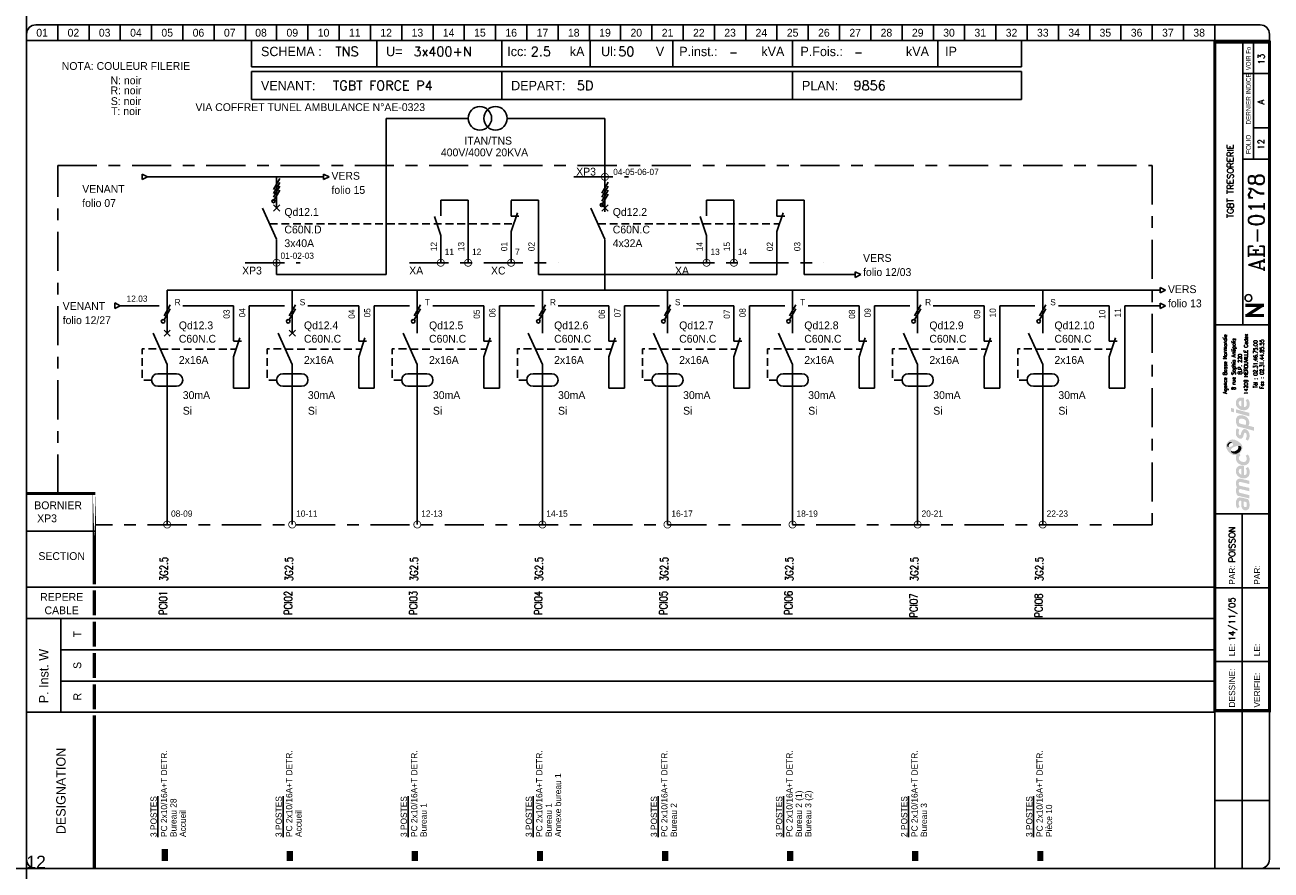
# Model space of a CAD drawing. Header units: millimetres. Extents: x 0 to 4898, y -1200 to 270.
# Tile 12 of 34: x 1000 to 1398, y -400 to -130. Entities that reach past the tile are written whole.
import ezdxf
from ezdxf.enums import TextEntityAlignment as Align

# ---------------------------------------------------------------- set-up
doc = ezdxf.new("R2010")
doc.units = ezdxf.units.MM
doc.header["$LTSCALE"] = 25
for name, pattern in [('AXES', [0.95, 0.5, -0.15, 0.15, -0.15]), ('CONTINU', [0]), ('DISCONTINU', [0.15, 0.1, -0.05])]:
    doc.linetypes.add(name, pattern=pattern)
doc.layers.get('0').update_dxf_attribs({"linetype": 'CONTINUOUS'})
doc.layers.get('Defpoints').update_dxf_attribs({"linetype": 'CONTINUOUS'})
for name, color, linetype in [('POINTILLE', 5, 'DISCONTINU'), ('TEXTE', 92, 'CONTINU'), ('TRAIAXE', 6, 'AXES'), ('TRAIFIN', 1, 'CONTINU'), ('TRAIGROS', 40, 'CONTINU'), ('TRAIMOY', 150, 'CONTINU')]:
    doc.layers.add(name, color=color, linetype=linetype)
doc.styles.add('ROMANC', font='romanc')
doc.styles.add('ROMANS8', font='ROMANS8.shx')
doc.styles.add('T1', font='arial.ttf')
doc.styles.add('TEXTE', font='txt8', dxfattribs={"height": 2.5})
doc.styles.add('TXT', font='txt', dxfattribs={"width": 0.8})

# ---------------------------------------------------------------- blocks, each defined once
blk = doc.blocks.new('CART')
at = {"layer": 'TEXTE', "color": 7}
for p, q in [((72.02, 264.91), (72.02, 256.49)), ((112.02, 264.91), (112.02, 256.49)), ((152.02, 264.91), (152.02, 256.49)), ((180.26, 264.91), (180.26, 256.49)), ((206.73, 264.91), (206.73, 256.49)), ((244.98, 264.91), (244.98, 256.49)), ((291.46, 264.91), (291.46, 256.49)), ((318.22, 264.91), (318.22, 256.49)), ((318.22, 256.49), (72.02, 256.49)), ((72, 255), (318.25, 255)), ((72, 246), (72, 255)), ((152, 255), (152, 246)), ((245, 255), (245, 246)), ((318.25, 255), (318.25, 246)), ((318.25, 246), (72, 246)), ((11.02, 79.91), (11.02, 49.91))]:
    blk.add_line(p, q, dxfattribs=at)
at = {"layer": 'TEXTE', "color": 7, "const_width": 1}
for points in [[(395.77, 180.16), (389.77, 180.16)], [(390.27, 176.91), (395.27, 180.16)], [(395.77, 176.91), (389.77, 176.91)]]:
    blk.add_lwpolyline(points, dxfattribs=at)
at = {"layer": 'TEXTE', "color": 7}
blk.add_circle((390.78, 182.5), 1.08, dxfattribs=at)
at = {"layer": 'TRAIAXE', "color": 6}
for p, q in [((10.02, 224.91), (360.02, 224.91)), ((10.02, 119.91), (10.02, 224.91)), ((360.02, 224.91), (360.02, 109.91)), ((360.02, 109.91), (22.02, 109.91))]:
    blk.add_line(p, q, dxfattribs=at)
at = {"layer": 'TRAIFIN', "color": 7}
for p, q in [((10.02, 269.91), (10.02, 264.91)), ((20.02, 269.91), (20.02, 264.91)), ((30.02, 269.91), (30.02, 264.91)), ((40.02, 269.91), (40.02, 264.91)), ((50.02, 269.91), (50.02, 264.91)), ((60.02, 269.91), (60.02, 264.91)), ((70.02, 269.91), (70.02, 264.91)), ((80.02, 269.91), (80.02, 264.91)), ((90.02, 269.91), (90.02, 264.91)), ((100.02, 269.91), (100.02, 264.91)), ((110.02, 269.91), (110.02, 264.91)), ((120.02, 269.91), (120.02, 264.91)), ((130.02, 269.91), (130.02, 264.91)), ((140.02, 269.91), (140.02, 264.91)), ((150.02, 269.91), (150.02, 264.91)), ((160.02, 269.91), (160.02, 264.91)), ((170.02, 269.91), (170.02, 264.91)), ((180.02, 269.91), (180.02, 264.91)), ((190.02, 269.91), (190.02, 264.91)), ((200.02, 269.91), (200.02, 264.91)), ((210.02, 269.91), (210.02, 264.91)), ((220.02, 269.91), (220.02, 264.91)), ((230.02, 269.91), (230.02, 264.91)), ((240.02, 269.91), (240.02, 264.91)), ((250.02, 269.91), (250.02, 264.91)), ((260.02, 269.91), (260.02, 264.91)), ((270.02, 269.91), (270.02, 264.91)), ((280.02, 269.91), (280.02, 264.91)), ((290.02, 269.91), (290.02, 264.91)), ((300.02, 269.91), (300.02, 264.91)), ((310.02, 269.91), (310.02, 264.91)), ((320.02, 269.91), (320.02, 264.91)), ((330.02, 269.91), (330.02, 264.91)), ((340.02, 269.91), (340.02, 264.91)), ((350.02, 269.91), (350.02, 264.91)), ((360.02, 269.91), (360.02, 264.91)), ((370.02, 269.91), (370.02, 264.91)), ((380.02, 269.91), (380.02, 264.91)), ((392.43, 226.95), (392.43, 264.41)), ((392.43, 237), (396.98, 237))]:
    blk.add_line(p, q, dxfattribs=at)
at = {"layer": 'TRAIGROS', "color": 7}
for p, q in [((3.02, 269.91), (394.52, 269.91)), ((0.02, 266.91), (0.02, 264.91)), ((397.52, 264.91), (0.02, 264.91)), ((397.52, 264.91), (0.02, 264.91)), ((0.02, 264.91), (0.02, 2.91)), ((389.02, 173.91), (389.02, 264.41)), ((397.52, 266.91), (397.52, 264.91)), ((397.52, 2.91), (397.52, 264.91)), ((389.02, 254.41), (397.02, 254.41)), ((389.02, 226.92), (397.02, 226.92)), ((380.02, 173.91), (397.52, 173.91)), ((380.02, 113.43), (397.53, 113.43)), ((0.02, 107.91), (22.02, 107.91)), ((0.02, 89.91), (380.02, 89.91)), ((11.02, 79.91), (0.02, 79.91)), ((11.02, 79.91), (380.02, 79.91)), ((11.02, 69.91), (380.02, 69.91)), ((11.02, 59.91), (380.02, 59.91)), ((0.02, 49.91), (380.02, 49.91)), ((380.02, -0.12), (380.02, 50.43)), ((3.02, -0.09), (394.52, -0.09))]:
    blk.add_line(p, q, dxfattribs=at)
for points, const_width in [([(380.02, 264.41), (380.02, 50.43), (397.52, 50.43), (397.52, 264.41), (380.02, 264.41)], 1), ([(0.02, 119.91), (22.02, 119.91)], 1), ([(21.73, 88.91), (21.73, 80.91)], 1), ([(21.73, 78.91), (21.73, 70.91)], 1), ([(21.73, 68.91), (21.73, 60.91)], 1), ([(21.73, 58.91), (21.73, 50.91)], 1), ([(21.73, 48.91), (21.73, 43.38)], 1), ([(21.73, 43.38), (21.73, -0.09)], 1), ([(44.23, 6.14), (44.23, 2.27)], 2), ([(84.23, 5.5), (84.23, 2.27)], 2), ([(124.23, 5.5), (124.23, 2.27)], 2), ([(164.23, 5.5), (164.23, 2.27)], 2), ([(204.23, 5.5), (204.23, 2.27)], 2), ([(244.23, 5.5), (244.23, 2.27)], 2), ([(284.23, 5.5), (284.23, 2.27)], 2), ([(324.23, 5.5), (324.23, 2.27)], 2)]:
    blk.add_lwpolyline(points, dxfattribs=dict(at, const_width=const_width))
at = {"layer": 'TRAIGROS', "color": 7, "const_width": 1}
blk.add_lwpolyline([(21.73, 119.95), (21.73, 90.91)], close=True, dxfattribs=at)
at = {"layer": 'TRAIGROS', "color": 7}
for centre, start, end in [((3.02, 266.91), 90, 180), ((394.52, 266.91), 0, 90), ((3.02, 2.91), 180, 270), ((394.52, 2.91), 270, 0)]:
    blk.add_arc(centre, 3, start, end, dxfattribs=at)
at = {"layer": 'TRAIMOY', "color": 7}
for p, q in [((388.77, -0.1), (388.77, 113.43)), ((380.02, 89.73), (397.53, 89.73)), ((380.02, 66.18), (397.53, 66.18)), ((380.02, 21.66), (397.53, 21.66))]:
    blk.add_line(p, q, dxfattribs=at)
at = {"layer": 'TEXTE', "color": 7}
for s, p in [('01', (5.02, 267.41)), ('02', (15.02, 267.41)), ('03', (25.02, 267.41)), ('04', (35.02, 267.41)), ('05', (45.02, 267.41)), ('06', (55.02, 267.41)), ('07', (65.02, 267.41)), ('08', (75.02, 267.41)), ('09', (85.02, 267.41)), ('10', (95.02, 267.41)), ('11', (105.02, 267.41)), ('12', (115.02, 267.41)), ('13', (125.02, 267.41)), ('14', (135.02, 267.41)), ('15', (145.02, 267.41)), ('16', (155.02, 267.41)), ('17', (165.02, 267.41)), ('18', (175.02, 267.41)), ('19', (185.02, 267.41)), ('20', (195.02, 267.41)), ('21', (205.02, 267.41)), ('22', (215.02, 267.41)), ('23', (225.02, 267.41)), ('24', (235.02, 267.41)), ('25', (245.02, 267.41)), ('26', (255.02, 267.41)), ('27', (265.02, 267.41)), ('28', (275.02, 267.41)), ('29', (285.02, 267.41)), ('30', (295.02, 267.41)), ('31', (305.02, 267.41)), ('32', (315.02, 267.41)), ('33', (325.02, 267.41)), ('34', (335.02, 267.41)), ('35', (345.02, 267.41)), ('36', (355.02, 267.41)), ('37', (365.02, 267.41)), ('38', (375.02, 267.41))]:
    blk.add_text(s, height=2.5, dxfattribs=at).set_placement(p, align=Align.MIDDLE)
for s, height, p in [('kA', 3, (173.77, 259.91)), ('Ul:', 3, (183.77, 259.91)), ('P.inst.:', 3, (208.77, 259.91)), ('kVA', 3, (235.02, 259.91)), ('P.Fois.:', 3, (247.52, 259.91)), ('kVA', 3, (281.27, 259.91)), ('SCHEMA :', 3, (75.02, 259.91)), ('U=', 3, (115.02, 259.91)), ('Icc:', 3, (153.77, 259.91)), ('V', 3, (201.27, 259.91)), ('IP', 3, (293.77, 259.91)), ('VENANT:', 3, (75, 249)), ('DEPART:', 3, (155, 249)), ('PLAN:', 3, (248, 249)), ('BORNIER', 2.5, (2.52, 114.91))]:
    blk.add_text(s, height=height, dxfattribs=at).set_placement(p)
at = {"layer": 'TEXTE', "color": 7, "width": 0.75}
blk.add_text('VOIR Fo', height=1.5, rotation=90, dxfattribs=at).set_placement((391.52, 255.41), (391.52, 262.91), align=Align.FIT)
at = {"layer": 'TEXTE', "color": 7, "style": 'TXT', "width": 0.8}
blk.add_text('DERNIER INDICE', height=1.5, rotation=90, dxfattribs=at).set_placement((391.52, 238.03))
at = {"layer": 'TEXTE', "color": 7}
for s, height, p in [('FOLIO', 1.5, (391.52, 231.67)), ('T', 2.5, (17.52, 74.91)), ('S', 2.5, (17.52, 64.91)), ('R', 2.5, (17.52, 54.91))]:
    blk.add_text(s, height=height, rotation=90, dxfattribs=at).set_placement(p, align=Align.CENTER)
for s, p in [('SECTION', (11.27, 98.66)), ('REPERE', (11.27, 85.59)), ('CABLE', (11.27, 81.3))]:
    blk.add_text(s, height=2.5, dxfattribs=at).set_placement(p, align=Align.CENTER)
for s, height, p in [('PAR:', 2, (386.53, 90.73)), ('PAR:', 2, (394.53, 90.73)), ('P. Inst. W', 3, (7.05, 52.81)), ('LE:', 2, (386.53, 67.86)), ('LE:', 2, (394.53, 67.86)), ('DESSINE:', 2, (386.53, 51.43)), ('VERIFIE:', 2, (394.53, 51.43)), ('DESIGNATION', 3, (12.52, 10.91))]:
    blk.add_text(s, height=height, rotation=90, dxfattribs=at).set_placement(p)
at = {"layer": 'TEXTE', "color": 4, "style": 'ROMANC'}
for tag, height, p in [('FOLIO_SUIVANT', 2, (395.92, 258.95)), ('INDICE', 2, (395.81, 245.26)), ('FOLIO', 2, (395.81, 231.67)), ('NUMERO', 5, (395.81, 206.7))]:
    blk.add_attdef(tag, text='', height=height, rotation=90, dxfattribs=at).set_placement(p, align=Align.CENTER)
for tag, p, height in [('REGIME_DE_NEUTRE', (98.77, 259.91), 3), ('TENSION', (123.77, 259.91), 3), ('ICC', (161.27, 259.91), 3), ('UI', (189.27, 259.91), 3), ('P_INSTAL', (224.73, 259.91), 2.5), ('PUISSSANCE_DE_FOISO', (264.73, 259.91), 2.5), ('VENANT_DE', (98, 249), 3), ('DEPART', (176, 249), 3), ('PLAN', (264.5, 249), 3)]:
    blk.add_attdef(tag, p, '', height=height, dxfattribs=at)
blk.add_attdef('INTITULE_DU_PLAN', text='', height=2, rotation=90, dxfattribs=at).set_placement((385.02, 219.91), align=Align.MIDDLE)
for tag, p in [('DESSINATEUR', (386.55, 97.87)), ('DATE', (386.53, 72.67))]:
    blk.add_attdef(tag, p, '', height=2, rotation=90, dxfattribs=at)
blk = doc.blocks.new('JC')
at = {"layer": 'TEXTE'}
for s, p in [('NOTA: COULEUR FILERIE', (10.73, 20.01)), ('N: noir', (10.73, 15.46)), ('R: noir', (10.73, 12.25)), ('S: noir', (10.73, 8.81)), ('T: noir', (10.73, 5.6))]:
    blk.add_text(s, height=2.5, dxfattribs=at).set_placement(p, align=Align.MIDDLE)
blk = doc.blocks.new('LOGO')
h = blk.add_hatch(color=187)
h.paths.add_polyline_path([(0.27, -25.15), (-0.26, -25.03), (-0.61, -25.01), (-0.96, -25.01), (-1.3, -25.15), (-1.56, -25.39), (-1.76, -25.66), (-1.92, -26.06), (-2.01, -26.61), (-2, -27.13), (-1.95, -27.54), (-1.82, -27.98), (-1.59, -28.49), (-0.78, -28.03), (-0.88, -27.84), (-0.99, -27.58), (-1.06, -27.27), (-1.09, -26.94), (-1.07, -26.65), (-1.03, -26.36), (-0.9, -26.15), (-0.74, -26.05), (-0.59, -26.04), (-0.23, -26.1), (-0.26, -26.47), (-0.29, -26.77), (-0.31, -27.1), (-0.31, -27.41), (-0.26, -27.77), (-0.19, -28.1), (-0.05, -28.44), (0.2, -28.78), (0.48, -28.98), (0.87, -29.11), (1.22, -29.1), (1.58, -29.04), (1.84, -28.87), (2.14, -28.53), (2.3, -28.16), (2.37, -27.71), (2.36, -27.1), (2.28, -26.51), (2.08, -25.89), (1.89, -25.54), (0.84, -25.3)])
h.paths.add_polyline_path([(0.54, -26.31), (1.32, -26.47), (1.41, -26.69), (1.48, -27.01), (1.49, -27.42), (1.48, -27.74), (1.4, -27.9), (1.29, -28.03), (1.14, -28.09), (0.96, -28.1), (0.81, -28.07), (0.69, -27.97), (0.6, -27.85), (0.54, -27.71), (0.5, -27.54), (0.49, -27.3), (0.49, -27.06), (0.5, -26.59)], flags=16)
h.paths.add_polyline_path([(-0.88, -23.47), (-0.97, -23.29), (-1.06, -23.08), (-1.08, -22.86), (-1.05, -22.63), (-0.97, -22.45), (-0.79, -22.36), (-0.5, -22.33), (2.29, -23.01), (2.29, -21.94), (-0.8, -21.24), (-0.96, -21.08), (-1.06, -20.77), (-1.1, -20.45), (-1, -20.2), (-0.87, -20.11), (-0.7, -20.03), (-0.48, -20.05), (2.29, -20.7), (2.29, -19.65), (-0.36, -19.01), (-0.65, -19), (-1.01, -19.01), (-1.3, -19.12), (-1.55, -19.28), (-1.77, -19.54), (-1.9, -19.8), (-1.98, -20), (-2.02, -20.38), (-2.01, -20.76), (-1.91, -21.13), (-1.79, -21.45), (-1.64, -21.71), (-1.75, -21.83), (-1.89, -22.08), (-1.98, -22.36), (-2.01, -22.66), (-2.01, -23), (-1.95, -23.36), (-1.85, -23.71), (-1.69, -24.08), (-1.5, -24.43), (2.29, -25.32), (2.29, -24.26)])
h.paths.add_polyline_path([(-0.19, -14.81), (-0.51, -14.81), (-0.91, -14.88), (-1.19, -15), (-1.42, -15.16), (-1.64, -15.38), (-1.83, -15.67), (-1.95, -15.97), (-2, -16.26), (-2.02, -16.52), (-2.01, -16.84), (-1.96, -17.15), (-1.84, -17.46), (-1.65, -17.81), (-1.41, -18.09), (-1.14, -18.33), (-0.89, -18.51), (-0.59, -18.68), (-0.17, -18.82), (0.24, -18.89), (0.59, -18.91), (0.98, -18.88), (1.37, -18.75), (1.77, -18.51), (2.17, -18.06), (2.33, -17.58), (2.38, -17.11), (2.38, -16.56), (2.33, -16.15), (2.2, -15.79), (2.03, -15.5), (1.82, -15.25), (1.14, -15.68), (1.3, -15.94), (1.42, -16.3), (1.49, -16.68), (1.49, -16.99), (1.43, -17.33), (1.23, -17.63), (0.99, -17.81), (0.79, -17.86), (0.6, -17.84), (0.6, -14.97), (0.23, -14.85)])
h.paths.add_polyline_path([(-0.26, -17.69), (-0.43, -17.64), (-0.58, -17.55), (-0.76, -17.39), (-0.9, -17.24), (-1.01, -17.02), (-1.06, -16.86), (-1.08, -16.63), (-1.06, -16.36), (-0.96, -16.16), (-0.83, -15.98), (-0.62, -15.87), (-0.44, -15.83), (-0.26, -15.83)], flags=16)
h.paths.add_polyline_path([(-0.09, -13.56), (-0.44, -13.4), (-0.74, -13.16), (-0.95, -12.9), (-1.04, -12.61), (-1.08, -12.36), (-1.02, -12.05), (-0.89, -11.83), (-0.73, -11.69), (-0.61, -11.61), (-0.5, -11.55), (-0.88, -10.89), (-1.08, -11.04), (-1.32, -11.18), (-1.51, -11.28), (-1.78, -11.38), (-1.87, -11.55), (-1.97, -11.89), (-2.01, -12.3), (-1.98, -12.76), (-1.82, -13.35), (-1.54, -13.76), (-1.25, -14.08), (-0.85, -14.34), (-0.48, -14.51), (-0.05, -14.65), (0.44, -14.71), (0.94, -14.69), (1.47, -14.5), (1.83, -14.25), (2.09, -13.94), (2.26, -13.6), (2.36, -13.21), (2.39, -12.82), (2.37, -12.43), (2.27, -11.98), (2.07, -11.58), (1.82, -11.23), (1.12, -11.67), (1.29, -11.95), (1.43, -12.27), (1.45, -12.61), (1.43, -12.96), (1.23, -13.36), (0.95, -13.57), (0.61, -13.63), (0.31, -13.63)])
h.paths.add_polyline_path([(1.25, -3.19), (0.94, -3.13), (0.59, -3.14), (0.32, -3.25), (0.1, -3.49), (-0.12, -3.81), (-0.25, -4.17), (-0.38, -4.62), (-0.46, -4.92), (-0.59, -5.03), (-0.74, -5.08), (-0.86, -5.03), (-0.96, -4.94), (-1.06, -4.74), (-1.12, -4.53), (-1.11, -4.23), (-1.07, -3.86), (-1.01, -3.51), (-0.93, -3.23), (-1.72, -2.85), (-1.84, -3.12), (-1.93, -3.4), (-1.97, -3.68), (-2, -3.98), (-2.02, -4.32), (-2, -4.65), (-1.94, -5.01), (-1.8, -5.31), (-1.64, -5.58), (-1.4, -5.84), (-1.11, -6.04), (-0.85, -6.17), (-0.56, -6.2), (-0.24, -6.15), (0.01, -5.99), (0.18, -5.81), (0.32, -5.51), (0.41, -5.18), (0.51, -4.86), (0.57, -4.63), (0.67, -4.45), (0.78, -4.33), (0.97, -4.29), (1.15, -4.35), (1.3, -4.55), (1.41, -4.85), (1.44, -5.24), (1.41, -5.62), (1.33, -5.91), (1.23, -6.15), (1.09, -6.39), (1.78, -6.81), (1.86, -6.74), (1.97, -6.61), (2.14, -6.32), (2.27, -6), (2.36, -5.62), (2.37, -5.24), (2.35, -4.86), (2.3, -4.52), (2.19, -4.21), (2.03, -3.92), (1.85, -3.65), (1.57, -3.35)])
h.paths.add_polyline_path([(1.14, 0.91), (0.82, 1.08), (0.5, 1.2), (0.1, 1.27), (-0.26, 1.3), (-0.73, 1.29), (-1.12, 1.19), (-1.38, 1.04), (-1.61, 0.8), (-1.77, 0.55), (-1.89, 0.33), (-1.98, 0.01), (-2.01, -0.32), (-1.99, -0.65), (-1.95, -1.02), (-1.88, -1.34), (-1.76, -1.63), (-1.63, -1.96), (-1.52, -2.24), (3.84, -3.66), (3.84, -2.51), (1.96, -2.01), (2.11, -1.85), (2.24, -1.56), (2.27, -1.32), (2.29, -1.04), (2.27, -0.75), (2.21, -0.44), (2.07, -0.1), (1.9, 0.2), (1.71, 0.44), (1.43, 0.71)])
h.paths.add_polyline_path([(0.98, -1.77), (-0.92, -1.28), (-0.98, -1.1), (-1.05, -0.84), (-1.07, -0.56), (-1.04, -0.29), (-0.94, -0.06), (-0.77, 0.11), (-0.53, 0.2), (-0.24, 0.22), (0.04, 0.2), (0.35, 0.13), (0.58, 0.05), (0.81, -0.07), (1.02, -0.24), (1.19, -0.46), (1.27, -0.68), (1.28, -0.93), (1.28, -1.16), (1.24, -1.43), (1.15, -1.61)], flags=16)
h.paths.add_polyline_path([(-1.97, 3.22), (-1.97, 2.11), (2.35, 0.95), (2.35, 2.06)])
h.paths.add_polyline_path([(-3.55, 3.65), (-3.55, 2.48), (-2.65, 2.25), (-2.65, 3.43)])
h.paths.add_polyline_path([(-0.19, 6.99), (-0.51, 6.99), (-0.91, 6.92), (-1.19, 6.81), (-1.42, 6.64), (-1.64, 6.43), (-1.83, 6.14), (-1.95, 5.83), (-2, 5.54), (-2.02, 5.28), (-2.01, 4.96), (-1.96, 4.66), (-1.84, 4.34), (-1.65, 4), (-1.41, 3.71), (-1.14, 3.48), (-0.89, 3.29), (-0.59, 3.12), (-0.17, 2.98), (0.24, 2.92), (0.59, 2.89), (0.98, 2.93), (1.37, 3.06), (1.77, 3.29), (2.17, 3.75), (2.33, 4.22), (2.38, 4.7), (2.38, 5.24), (2.33, 5.65), (2.2, 6.02), (2.03, 6.3), (1.82, 6.56), (1.14, 6.13), (1.3, 5.87), (1.42, 5.5), (1.49, 5.12), (1.49, 4.82), (1.43, 4.47), (1.23, 4.17), (0.99, 4), (0.79, 3.94), (0.6, 3.96), (0.6, 6.83), (0.23, 6.96)])
h.paths.add_polyline_path([(-0.26, 4.11), (-0.43, 4.16), (-0.58, 4.26), (-0.76, 4.42), (-0.9, 4.56), (-1.01, 4.78), (-1.06, 4.95), (-1.08, 5.17), (-1.06, 5.44), (-0.96, 5.64), (-0.83, 5.82), (-0.62, 5.93), (-0.44, 5.97), (-0.26, 5.97)], flags=16)
h = blk.add_hatch(color=135)
h.paths.add_polyline_path([(-2.62, -6.48), (-2.99, -6.44), (-3.33, -6.46), (-3.66, -6.54), (-3.9, -6.66), (-4.19, -6.88), (-4.48, -7.12), (-4.72, -7.4), (-4.9, -7.71), (-5.08, -8.08), (-5.15, -8.51), (-5.14, -8.84), (-5.03, -9.22), (-4.88, -9.56), (-4.68, -9.88), (-4.46, -10.22), (-4.19, -10.51), (-3.87, -10.81), (-3.57, -11.02), (-3.23, -11.21), (-2.91, -11.36), (-2.54, -11.44), (-2.16, -11.45), (-1.78, -11.38), (-1.51, -11.28), (-1.32, -11.18), (-1.08, -11.04), (-0.88, -10.89), (-0.73, -10.77), (-0.54, -10.54), (-0.29, -10.22), (-0.06, -9.77), (0.06, -9.2), (0.05, -8.64), (-0.11, -8.22), (-0.36, -7.85), (-0.69, -7.52), (-1.07, -7.21), (-1.43, -6.95), (-1.9, -6.73), (-2.27, -6.57)])
h.paths.add_polyline_path([(-2.94, -7.94), (-2.93, -8.06), (-2.93, -8.18), (-2.98, -8.34), (-3.08, -8.43), (-3.22, -8.54), (-3.43, -8.66), (-3.65, -8.75), (-3.89, -8.84), (-4.16, -8.87), (-4.34, -8.85), (-4.5, -8.82), (-4.67, -8.73), (-4.76, -8.58), (-4.8, -8.43), (-4.79, -8.24), (-4.75, -8.06), (-4.69, -7.92), (-4.59, -7.78), (-4.48, -7.64), (-4.34, -7.51), (-4.19, -7.41), (-4, -7.31), (-3.79, -7.28), (-3.58, -7.31), (-3.42, -7.38), (-3.25, -7.49), (-3.12, -7.62), (-3.02, -7.79)], flags=16)
h.paths.add_polyline_path([(-1.84, -8.57), (-1.32, -8.49), (-1.12, -8.49), (-0.87, -8.49), (-0.65, -8.57), (-0.45, -8.72), (-0.32, -8.9), (-0.26, -9.1), (-0.28, -9.35), (-0.35, -9.63), (-0.51, -9.97), (-0.73, -10.32), (-1.02, -10.58), (-1.39, -10.82), (-1.78, -10.98), (-2.23, -11.04), (-2.55, -11.01), (-2.82, -10.95), (-3.16, -10.77), (-3.4, -10.52), (-3.53, -10.28), (-3.6, -10.02), (-3.6, -9.73), (-3.5, -9.48), (-3.31, -9.23), (-3, -9.04), (-2.68, -8.88), (-2.26, -8.71)], flags=16)
h = blk.add_hatch(color=253)
h.paths.add_polyline_path([(-4, -7.31), (-4.19, -7.41), (-4.34, -7.51), (-4.48, -7.64), (-4.59, -7.78), (-4.69, -7.92), (-4.75, -8.06), (-4.79, -8.24), (-4.8, -8.43), (-4.76, -8.58), (-4.67, -8.73), (-4.5, -8.82), (-4.34, -8.85), (-4.36, -8.64), (-4.33, -8.43), (-4.27, -8.21), (-4.19, -8.05), (-4.09, -7.91), (-3.95, -7.79), (-3.82, -7.69), (-3.65, -7.62), (-3.47, -7.58), (-3.28, -7.58), (-3.12, -7.62), (-3.25, -7.49), (-3.42, -7.38), (-3.58, -7.31), (-3.79, -7.28)])
h.paths.add_polyline_path([(-0.87, -8.49), (-1.12, -8.49), (-1.32, -8.49), (-1.27, -8.65), (-1.22, -8.89), (-1.24, -9.17), (-1.31, -9.4), (-1.45, -9.63), (-1.67, -9.84), (-1.91, -10), (-2.2, -10.15), (-2.48, -10.22), (-2.71, -10.25), (-2.97, -10.24), (-3.22, -10.21), (-3.44, -10.12), (-3.6, -10.02), (-3.53, -10.28), (-3.4, -10.52), (-3.16, -10.77), (-2.82, -10.95), (-2.55, -11.01), (-2.23, -11.04), (-1.78, -10.98), (-1.39, -10.82), (-1.02, -10.58), (-0.73, -10.32), (-0.51, -9.97), (-0.35, -9.63), (-0.28, -9.35), (-0.26, -9.1), (-0.32, -8.9), (-0.45, -8.72), (-0.65, -8.57)])
at = {"color": 7, "style": 'ROMANS8', "width": 0.8}
for s, height, p in [('Agence Basse Normandie', 1.2384, (-4.85, 17.68)), ('8 rue Sophia Antipolis', 1.2384, (-2.12, 17.68)), ('14209 HEROUVILLE Cedex', 1.2384, (1.84, 17.68)), ('B.P. 220', 1.238, (-0.08, 17.68)), ('Tél : 02.31.46.75.00', 1.2384, (4.88, 17.68)), ('Fax : 02.31.44.85.55', 1.2384, (6.91, 17.68))]:
    blk.add_text(s, height=height, rotation=90, dxfattribs=at).set_placement(p, align=Align.CENTER)
blk = doc.blocks.new('U100')
at = {"layer": 'TRAIFIN'}
for p, q in [((1.11, 2.62), (-0.89, -0.88)), ((-0.89, -2.13), (1.11, 1.37))]:
    blk.add_line(p, q, dxfattribs=at)
blk.add_circle((-1.18, -2.64), 0.585, dxfattribs=at)
blk = doc.blocks.new('R12')
at = {"layer": 'TRAIFIN'}
blk.add_line((0, 0), (0, 10), dxfattribs=at)
at = {"layer": 'TRAIGROS'}
for p, q in [((2, 16), (0, 10)), ((0, 15), (2.5, 15))]:
    blk.add_line(p, q, dxfattribs=at)
blk = doc.blocks.new('U75')
at = {"layer": 'TRAIFIN', "const_width": 0.25}
blk.add_lwpolyline([(-1.125, 0, 1), (1.125, 0, 1)], format="xyb", close=True, dxfattribs=at)
blk = doc.blocks.new('U102')
at = {"layer": 'TRAIFIN'}
for p, q in [((1, 0.75), (-1, -2.75)), ((-1, -4), (1, -0.5)), ((1, -1.75), (-1, -5.25)), ((-1, -6.5), (1, -3))]:
    blk.add_line(p, q, dxfattribs=at)
blk.add_circle((-1, -6.5), 0.5, dxfattribs=at)

msp = doc.modelspace()

# ---------------------------------------------------------------- linework, layer by layer
for p, q in [((1036.95, -177.74), (1036.95, -179.51)), ((1036.95, -177.74), (1038.73, -178.62)), ((1036.95, -179.51), (1038.73, -178.62)), ((1094.98, -177.74), (1094.98, -179.51)), ((1094.98, -177.74), (1096.76, -178.62)), ((1094.98, -179.51), (1096.76, -178.62)), ((1264.98, -209.02), (1266.76, -209.91)), ((1264.98, -209.02), (1264.98, -210.8)), ((1264.98, -210.8), (1266.76, -209.91)), ((1362.48, -214.02), (1364.26, -214.91)), ((1362.48, -214.02), (1362.48, -215.8)), ((1362.48, -215.8), (1364.26, -214.91)), ((1028.2, -218.99), (1028.2, -220.76)), ((1028.2, -218.99), (1029.98, -219.87)), ((1362.48, -219.02), (1364.26, -219.91)), ((1362.48, -219.02), (1362.48, -220.8)), ((1028.2, -220.76), (1029.98, -219.87)), ((1362.48, -220.8), (1364.26, -219.91))]:
    msp.add_line(p, q)
at = {"layer": 'Defpoints', "ltscale": 0.25}
for p, direction in [((1000, 0), (0, -1)), ((0, -400), (1, 0))]:
    msp.add_xline(p, direction, dxfattribs=at)
at = {"layer": 'POINTILLE'}
for p, q in [((1077.75, -193.66), (1155.81, -193.66)), ((1182.75, -193.66), (1240.81, -193.66)), ((1042.78, -233.77), (1067.04, -233.77)), ((1082.78, -233.77), (1107.04, -233.77)), ((1122.78, -233.77), (1147.04, -233.77)), ((1162.78, -233.77), (1187.04, -233.77)), ((1202.78, -233.77), (1227.04, -233.77)), ((1242.78, -233.77), (1267.04, -233.77)), ((1282.78, -233.77), (1307.04, -233.77)), ((1322.78, -233.77), (1347.04, -233.77))]:
    msp.add_line(p, q, dxfattribs=at)
at = {"layer": 'POINTILLE', "flags": 128}
for points in [[(1039.98, -243.66), (1036.98, -243.66), (1036.98, -233.66), (1041.98, -233.66)], [(1079.98, -243.66), (1076.98, -243.66), (1076.98, -233.66), (1081.98, -233.66)], [(1119.98, -243.66), (1116.98, -243.66), (1116.98, -233.66), (1121.98, -233.66)], [(1159.98, -243.66), (1156.98, -243.66), (1156.98, -233.66), (1161.98, -233.66)], [(1199.98, -243.66), (1196.98, -243.66), (1196.98, -233.66), (1201.98, -233.66)], [(1239.98, -243.66), (1236.98, -243.66), (1236.98, -233.66), (1241.98, -233.66)], [(1279.98, -243.66), (1276.98, -243.66), (1276.98, -233.66), (1281.98, -233.66)], [(1319.98, -243.66), (1316.98, -243.66), (1316.98, -233.66), (1321.98, -233.66)]]:
    msp.add_lwpolyline(points, dxfattribs=at)
at = {"layer": 'TRAIAXE'}
for p, q in [((1174.98, -178.62), (1192.48, -178.66)), ((1069.98, -206.12), (1087.48, -206.16)), ((1122.48, -206.12), (1169.98, -206.16)), ((1207.48, -206.12), (1254.98, -206.16))]:
    msp.add_line(p, q, dxfattribs=at)
at = {"layer": 'TRAIFIN'}
for p, q in [((1132.48, -191.12), (1132.48, -186.12)), ((1141.23, -186.12), (1132.48, -186.12)), ((1141.23, -186.12), (1141.23, -206.12)), ((1163.73, -186.12), (1154.98, -186.12)), ((1154.98, -191.16), (1154.98, -186.16)), ((1163.73, -186.12), (1163.73, -209.91)), ((1226.23, -186.12), (1217.48, -186.12)), ((1217.48, -191.12), (1217.48, -186.12)), ((1226.23, -186.12), (1226.23, -206.12)), ((1248.73, -186.12), (1239.98, -186.12)), ((1239.98, -191.16), (1239.98, -186.16)), ((1248.73, -186.12), (1248.73, -209.91)), ((1132.48, -206.12), (1132.48, -197.37)), ((1217.48, -206.12), (1217.48, -197.37)), ((1239.98, -209.91), (1239.98, -206.16)), ((1163.73, -209.91), (1239.98, -209.91)), ((1248.73, -209.91), (1264.98, -209.91)), ((1066.23, -231.16), (1066.23, -219.87)), ((1071.23, -246.27), (1071.23, -219.91)), ((1106.23, -231.2), (1106.23, -219.91)), ((1111.23, -246.27), (1111.23, -219.91)), ((1146.23, -231.2), (1146.23, -219.91)), ((1151.23, -246.27), (1151.23, -219.91)), ((1186.23, -231.2), (1186.23, -219.91)), ((1191.23, -246.27), (1191.23, -219.91)), ((1226.23, -231.2), (1226.23, -219.91)), ((1231.23, -246.27), (1231.23, -219.91)), ((1266.23, -231.2), (1266.23, -219.91)), ((1271.23, -246.27), (1271.23, -219.91)), ((1306.23, -231.2), (1306.23, -219.91)), ((1311.23, -246.27), (1311.23, -219.91)), ((1346.23, -231.2), (1346.23, -219.91)), ((1351.23, -246.27), (1351.23, -219.91)), ((1066.23, -246.2), (1066.23, -246.27)), ((1066.23, -246.27), (1071.23, -246.27)), ((1106.23, -246.2), (1106.23, -246.27)), ((1106.23, -246.27), (1111.23, -246.27)), ((1146.23, -246.2), (1146.23, -246.27)), ((1146.23, -246.27), (1151.23, -246.27)), ((1186.23, -246.2), (1186.23, -246.27)), ((1186.23, -246.27), (1191.23, -246.27)), ((1226.23, -246.2), (1226.23, -246.27)), ((1226.23, -246.27), (1231.23, -246.27)), ((1266.23, -246.2), (1266.23, -246.27)), ((1266.23, -246.27), (1271.23, -246.27)), ((1306.23, -246.2), (1306.23, -246.27)), ((1306.23, -246.27), (1311.23, -246.27)), ((1346.23, -246.2), (1346.23, -246.27)), ((1346.23, -246.27), (1351.23, -246.27))]:
    msp.add_line(p, q, dxfattribs=at)
for points in [[(1029.98, -219.87), (1042.48, -219.87)], [(1049.98, -219.87), (1066.23, -219.87)], [(1071.23, -219.91), (1082.48, -219.91)], [(1089.98, -219.91), (1106.23, -219.91)], [(1111.23, -219.91), (1122.48, -219.91)], [(1129.98, -219.91), (1146.23, -219.91)], [(1151.23, -219.91), (1162.48, -219.91)], [(1169.98, -219.91), (1186.23, -219.91)], [(1191.23, -219.91), (1202.48, -219.91)], [(1209.98, -219.91), (1226.23, -219.91)], [(1231.23, -219.91), (1242.48, -219.91)], [(1249.98, -219.91), (1266.23, -219.91)], [(1271.23, -219.91), (1282.48, -219.91)], [(1289.98, -219.91), (1306.23, -219.91)], [(1311.23, -219.91), (1322.48, -219.91)], [(1329.98, -219.91), (1346.23, -219.91)], [(1351.23, -219.91), (1362.48, -219.91)]]:
    msp.add_lwpolyline(points, dxfattribs=at)
at = {"layer": 'TRAIGROS'}
for p, q in [((1114.98, -209.91), (1114.98, -159.91)), ((1114.98, -159.91), (1141.23, -159.91)), ((1153.73, -159.91), (1184.98, -159.91)), ((1184.98, -159.91), (1184.98, -178.66)), ((1094.98, -178.62), (1038.73, -178.62)), ((1079.98, -178.62), (1079.98, -188.66)), ((1184.98, -178.62), (1184.98, -189.87)), ((1075.48, -188.62), (1079.98, -198.62)), ((1078.98, -189.62), (1080.98, -187.62)), ((1078.98, -187.62), (1080.98, -189.62)), ((1180.48, -188.62), (1184.98, -198.62)), ((1183.98, -187.62), (1185.98, -189.62)), ((1183.98, -189.62), (1185.98, -187.62)), ((1130.48, -191.37), (1132.48, -197.37)), ((1215.48, -191.37), (1217.48, -197.37)), ((1079.98, -198.66), (1079.98, -206.16)), ((1079.98, -206.16), (1079.98, -209.91)), ((1079.98, -209.91), (1114.98, -209.91)), ((1362.48, -214.91), (1044.98, -214.91)), ((1040.48, -228.66), (1044.98, -238.66)), ((1043.98, -229.66), (1045.98, -227.66)), ((1043.98, -227.66), (1045.98, -229.66)), ((1080.48, -228.66), (1084.98, -238.66)), ((1083.98, -227.66), (1085.98, -229.66)), ((1083.98, -229.66), (1085.98, -227.66)), ((1120.48, -228.66), (1124.98, -238.66)), ((1160.48, -228.66), (1164.98, -238.66)), ((1200.48, -228.66), (1204.98, -238.66)), ((1240.48, -228.66), (1244.98, -238.66)), ((1280.48, -228.66), (1284.98, -238.66)), ((1320.48, -228.66), (1324.98, -238.66)), ((1041.98, -241.66), (1047.98, -241.66)), ((1081.98, -241.66), (1087.98, -241.66)), ((1121.98, -241.66), (1127.98, -241.66)), ((1161.98, -241.66), (1167.98, -241.66)), ((1201.98, -241.66), (1207.98, -241.66)), ((1241.98, -241.66), (1247.98, -241.66)), ((1281.98, -241.66), (1287.98, -241.66)), ((1321.98, -241.66), (1327.98, -241.66)), ((1047.98, -245.66), (1041.98, -245.66)), ((1087.98, -245.66), (1081.98, -245.66)), ((1127.98, -245.66), (1121.98, -245.66)), ((1167.98, -245.66), (1161.98, -245.66)), ((1207.98, -245.66), (1201.98, -245.66)), ((1247.98, -245.66), (1241.98, -245.66)), ((1287.98, -245.66), (1281.98, -245.66)), ((1327.98, -245.66), (1321.98, -245.66))]:
    msp.add_line(p, q, dxfattribs=at)
msp.add_lwpolyline([(1184.98, -198.66), (1184.98, -214.87)], dxfattribs=at)
for centre in [(1144.98, -159.91), (1149.98, -159.91)]:
    msp.add_circle(centre, 3.75, dxfattribs=at)
for centre, start, end in [((1041.98, -243.66), 90, 270), ((1047.98, -243.66), 270, 90), ((1081.98, -243.66), 90, 270), ((1087.98, -243.66), 270, 90), ((1121.98, -243.66), 90, 270), ((1127.98, -243.66), 270, 90), ((1161.98, -243.66), 90, 270), ((1167.98, -243.66), 270, 90), ((1201.98, -243.66), 90, 270), ((1207.98, -243.66), 270, 90), ((1241.98, -243.66), 90, 270), ((1247.98, -243.66), 270, 90), ((1281.98, -243.66), 90, 270), ((1287.98, -243.66), 270, 90), ((1321.98, -243.66), 90, 270), ((1327.98, -243.66), 270, 90)]:
    msp.add_arc(centre, 2, start, end, dxfattribs=at)
at = {"layer": 'TRAIMOY'}
for p, q in [((1044.98, -214.91), (1044.98, -228.66)), ((1084.98, -214.91), (1084.98, -228.66)), ((1124.98, -214.91), (1124.98, -228.66)), ((1164.98, -214.91), (1164.98, -228.66)), ((1204.98, -214.91), (1204.98, -228.66)), ((1244.98, -214.91), (1244.98, -228.66)), ((1284.98, -214.91), (1284.98, -228.66)), ((1324.98, -214.91), (1324.98, -228.66)), ((1044.98, -238.66), (1044.98, -289.91)), ((1084.98, -238.66), (1084.98, -289.91)), ((1124.98, -238.66), (1124.98, -289.91)), ((1164.98, -238.66), (1164.98, -289.91)), ((1204.98, -238.66), (1204.98, -289.91)), ((1244.98, -238.66), (1244.98, -289.91)), ((1284.98, -238.66), (1284.98, -289.91)), ((1324.98, -238.66), (1324.98, -289.91))]:
    msp.add_line(p, q, dxfattribs=at)

# ---------------------------------------------------------------- block references
msp.add_blockref('CART', (999.98, -399.91)).add_auto_attribs({'INTITULE_DU_PLAN': 'TGBT TRESORERIE', 'NUMERO': 'AE-0178', 'FOLIO': '12', 'INDICE': 'A', 'FOLIO_SUIVANT': '13', 'REGIME_DE_NEUTRE': 'TNS', 'TENSION': '3x400+N', 'ICC': '2.5', 'UI': '50', 'P_INSTAL': '-', 'PUISSSANCE_DE_FOISO': '-', 'VENANT_DE': 'TGBT FORCE P4', 'DEPART': '5D', 'PLAN': '9856', 'DATE': '14/11/05', 'DESSINATEUR': 'POISSON'})
for name, p in [('JC', (1021.08, -163.16)), ('LOGO', (1388.75, -256.24))]:
    msp.add_blockref(name, p)
at = {"layer": 'TEXTE'}
for p in [(1154.98, -206.16), (1239.98, -206.16), (1066.23, -246.2), (1106.23, -246.2), (1146.23, -246.2), (1186.23, -246.2), (1226.23, -246.2), (1266.23, -246.2), (1306.23, -246.2), (1346.23, -246.2)]:
    msp.add_blockref('R12', p, dxfattribs=at)
at = {"layer": 'TRAIFIN'}
for name, p in [('U102', (1079.98, -179.91)), ('U75', (1184.98, -178.62)), ('U102', (1184.98, -181.12)), ('U75', (1079.98, -206.12)), ('U75', (1132.48, -206.12)), ('U75', (1141.23, -206.12)), ('U75', (1154.98, -206.12)), ('U75', (1217.48, -206.12)), ('U75', (1226.23, -206.12)), ('U75', (1044.98, -289.91)), ('U75', (1084.98, -289.91)), ('U75', (1124.98, -289.91)), ('U75', (1164.98, -289.91)), ('U75', (1204.98, -289.91)), ('U75', (1244.98, -289.91)), ('U75', (1284.98, -289.91)), ('U75', (1324.98, -289.91))]:
    msp.add_blockref(name, p, dxfattribs=at)
at = {"layer": 'TRAIMOY'}
for p in [(1044.87, -222.23), (1084.87, -222.23), (1124.87, -222.23), (1164.87, -222.23), (1204.87, -222.23), (1244.87, -222.23), (1284.87, -222.23), (1324.87, -222.23)]:
    msp.add_blockref('U100', p, dxfattribs=at)

# ---------------------------------------------------------------- texts
at = {"layer": 'Defpoints', "ltscale": 0.25, "insert": (999.98, -395.89), "char_height": 4, "attachment_point": 1, "style": 'T1'}
msp.add_mtext_dynamic_manual_height_columns('12', width=90.3923, gutter_width=20, heights=[0], dxfattribs=at)
at = {"layer": 'TEXTE'}
for s, height, p in [('ITAN/TNS', 2.5, (1140.03, -168.3)), ('400V/400V 20KVA', 2.5, (1132.53, -172.05)), ('VERS', 2.5, (1097.53, -179.55)), ('04-05-06-07', 2, (1187.62, -178.05)), ('VENANT', 2.5, (1017.83, -183.73)), ('folio 15', 2.5, (1097.53, -184.07)), ('folio 07', 2.5, (1017.83, -188.26)), ('Qd12.1', 2.5, (1082.48, -191.12)), ('Qd12.2', 2.5, (1187.48, -191.12)), ('C60N.D', 2.5, (1082.48, -196.73)), ('C60N.C', 2.5, (1187.48, -196.73)), ('3x40A', 2.5, (1082.48, -201.12)), ('4x32A', 2.5, (1187.48, -201.12)), ('01-02-03', 2, (1081.23, -204.87)), ('11', 2, (1133.73, -203.62)), ('12', 2, (1142.48, -203.62)), ('7', 2, (1156.23, -203.62)), ('13', 2, (1218.73, -203.62)), ('14', 2, (1227.48, -203.62)), ('VERS', 2.5, (1267.53, -205.83)), ('folio 12/03', 2.5, (1267.53, -210.36)), ('VERS', 2.5, (1365.03, -215.83)), ('VENANT', 2.5, (1011.58, -221.23)), ('R', 2, (1047.37, -219.73)), ('S', 2, (1087.37, -219.73)), ('T', 2, (1127.37, -219.73)), ('R', 2, (1167.37, -219.73)), ('S', 2, (1207.37, -219.73)), ('T', 2, (1247.37, -219.73)), ('R', 2, (1287.37, -219.73)), ('S', 2, (1327.37, -219.73)), ('folio 13', 2.5, (1365.03, -220.36)), ('folio 12/27', 2.5, (1011.58, -225.76)), ('Qd12.3', 2.5, (1048.73, -227.41)), ('Qd12.4', 2.5, (1088.73, -227.41)), ('Qd12.5', 2.5, (1128.73, -227.41)), ('Qd12.6', 2.5, (1168.73, -227.41)), ('Qd12.7', 2.5, (1208.73, -227.41)), ('Qd12.8', 2.5, (1248.73, -227.41)), ('Qd12.9', 2.5, (1288.73, -227.41)), ('Qd12.10', 2.5, (1328.73, -227.41)), ('C60N.C', 2.5, (1048.73, -231.7)), ('C60N.C', 2.5, (1088.73, -231.7)), ('C60N.C', 2.5, (1128.73, -231.7)), ('C60N.C', 2.5, (1168.73, -231.7)), ('C60N.C', 2.5, (1208.73, -231.7)), ('C60N.C', 2.5, (1248.73, -231.7)), ('C60N.C', 2.5, (1288.73, -231.7)), ('C60N.C', 2.5, (1328.73, -231.7)), ('2x16A', 2.5, (1048.73, -238.48)), ('2x16A', 2.5, (1088.73, -238.48)), ('2x16A', 2.5, (1128.73, -238.48)), ('2x16A', 2.5, (1168.73, -238.48)), ('2x16A', 2.5, (1208.73, -238.48)), ('2x16A', 2.5, (1248.73, -238.48)), ('2x16A', 2.5, (1288.73, -238.48)), ('2x16A', 2.5, (1328.73, -238.48)), ('30mA', 2.5, (1049.98, -249.73)), ('30mA', 2.5, (1089.98, -249.73)), ('30mA', 2.5, (1129.98, -249.73)), ('30mA', 2.5, (1169.98, -249.73)), ('30mA', 2.5, (1209.98, -249.73)), ('30mA', 2.5, (1249.98, -249.73)), ('30mA', 2.5, (1289.98, -249.73)), ('30mA', 2.5, (1329.98, -249.73)), ('Si', 2.5, (1049.98, -254.73)), ('Si', 2.5, (1089.98, -254.73)), ('Si', 2.5, (1129.98, -254.73)), ('Si', 2.5, (1169.98, -254.73)), ('Si', 2.5, (1209.98, -254.73)), ('Si', 2.5, (1249.98, -254.73)), ('Si', 2.5, (1289.98, -254.73)), ('Si', 2.5, (1329.98, -254.73)), ('08-09', 2, (1046.23, -287.41)), ('10-11', 2, (1086.23, -287.41)), ('12-13', 2, (1126.23, -287.41)), ('14-15', 2, (1166.23, -287.41)), ('16-17', 2, (1206.23, -287.41)), ('18-19', 2, (1246.23, -287.41)), ('20-21', 2, (1286.23, -287.41)), ('22-23', 2, (1326.23, -287.41))]:
    msp.add_text(s, height=height, dxfattribs=at).set_placement(p)
for s, height, p in [('XP3', 2.5, (1178.95, -176.97)), ('XP3', 2.5, (1072.12, -208.62)), ('XA', 2.5, (1124.62, -208.62)), ('XC', 2.5, (1150.87, -208.62)), ('XA', 2.5, (1209.62, -208.62)), ('12.03', 2, (1035.35, -217.62))]:
    msp.add_text(s, height=height, dxfattribs=at).set_placement(p, align=Align.MIDDLE)
for s, p in [('12', (1130.23, -200.95)), ('13', (1138.98, -200.95)), ('01', (1152.73, -200.95)), ('02', (1161.48, -200.95)), ('14', (1215.23, -200.95)), ('15', (1223.98, -200.95)), ('02', (1237.73, -200.95)), ('03', (1246.48, -200.95)), ('03', (1063.98, -222.55)), ('04', (1068.98, -222.15)), ('04', (1103.98, -222.58)), ('05', (1108.98, -222.15)), ('05', (1143.98, -222.58)), ('06', (1148.98, -222.15)), ('06', (1183.98, -222.58)), ('07', (1188.98, -222.15)), ('07', (1223.98, -222.58)), ('08', (1228.98, -222.15)), ('08', (1263.98, -222.58)), ('09', (1268.98, -222.15)), ('09', (1303.98, -222.58)), ('10', (1308.98, -222.15)), ('10', (1343.98, -222.58)), ('11', (1348.98, -222.15))]:
    msp.add_text(s, height=2, rotation=90, dxfattribs=at).set_placement(p, align=Align.MIDDLE)
at = {"layer": 'TEXTE', "color": 4}
msp.add_text(' XP3', height=2.5, dxfattribs=at).set_placement((1002.5, -289.17))
at = {"layer": 'TEXTE', "style": 'TEXTE', "width": 0.8}
for s, p in [('3G2.5', (1045.17, -304.16)), ('3G2.5', (1085.17, -304.16)), ('3G2.5', (1125.17, -304.16)), ('3G2.5', (1165.17, -304.16)), ('3G2.5', (1205.17, -304.16)), ('3G2.5', (1245.17, -304.16)), ('3G2.5', (1285.17, -304.16)), ('3G2.5', (1325.17, -304.16)), ('PCI01', (1044.94, -314.99)), ('PCI02', (1084.94, -314.99)), ('PCI03', (1124.94, -314.99)), ('PCI04', (1164.94, -314.99)), ('PCI05', (1204.94, -314.99)), ('PCI06', (1244.94, -314.99)), ('PCI07', (1284.94, -315.82)), ('PCI08', (1324.94, -315.82))]:
    msp.add_text(s, height=2.5, rotation=90, dxfattribs=at).set_placement(p, align=Align.CENTER)
at = {"layer": 'TEXTE', "ltscale": 0.9}
for s, p in [('PC 2x10/16A+T DETR.', (1044.98, -389.91)), ('PC 2x10/16A+T DETR.', (1084.98, -389.91)), ('PC 2x10/16A+T DETR.', (1124.98, -389.91)), ('PC 2x10/16A+T DETR.', (1164.98, -389.91)), ('PC 2x10/16A+T DETR.', (1204.98, -389.91)), ('PC 2x10/16A+T DETR.', (1244.98, -389.91)), ('PC 2x10/16A+T DETR.', (1284.98, -389.91)), ('PC 2x10/16A+T DETR.', (1324.98, -389.91)), ('Annexe bureau 1', (1170.98, -389.91)), ('%%U3 POSTES', (1041.65, -389.91)), ('Bureau 28', (1047.98, -389.91)), ('%%U3 POSTES', (1081.65, -389.91)), ('%%U3 POSTES', (1121.65, -389.91)), ('%%U3 POSTES', (1161.65, -389.91)), ('%%U3 POSTES', (1201.65, -389.91)), ('%%U3 POSTES', (1241.65, -389.91)), ('Bureau 2 (1)', (1247.98, -389.91)), ('Bureau 3 (2)', (1250.98, -389.91)), ('%%U2 POSTES', (1281.65, -389.91)), ('%%U3 POSTES', (1321.65, -389.91)), ('Accueil', (1050.98, -389.91)), ('Accueil', (1087.98, -389.91)), ('Bureau 1', (1127.98, -389.91)), ('Bureau 1', (1167.98, -389.91)), ('Bureau 2', (1207.98, -389.91)), ('Bureau 3', (1287.98, -389.91)), ('Pièce 10', (1327.98, -389.91))]:
    msp.add_text(s, height=2, rotation=90, dxfattribs=at).set_placement(p)
at = {"layer": 'TRAIFIN', "insert": (1054.04, -155.07), "char_height": 2.5, "width": 110.432, "attachment_point": 1}
msp.add_mtext('VIA COFFRET TUNEL AMBULANCE N°AE-0323', dxfattribs=at)

doc.saveas('drawing.dxf')
